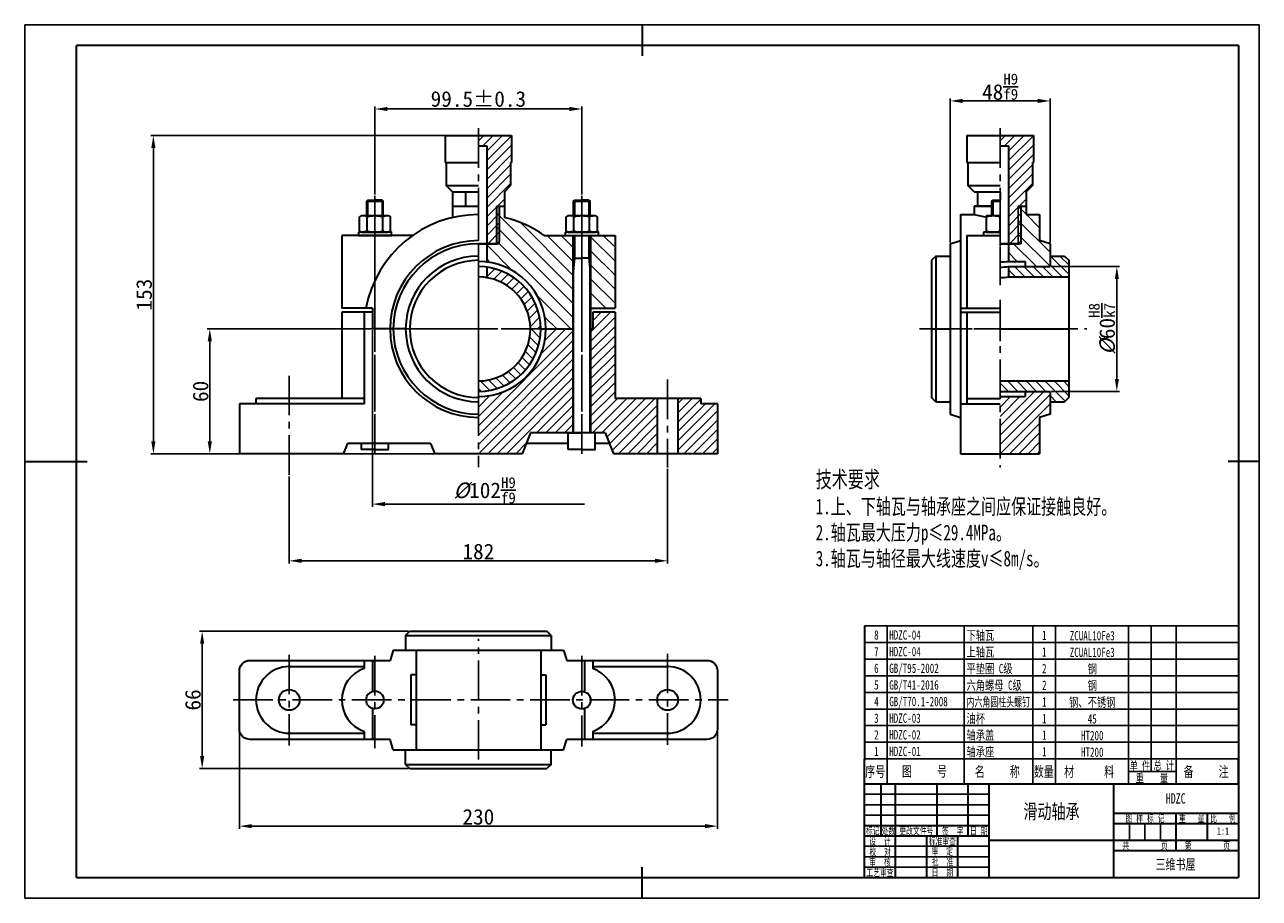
# Model space of a CAD drawing. Header units: millimetres. Extents: x -25 to 569, y -10 to 410.
import ezdxf
from ezdxf.enums import TextEntityAlignment as Align

# ---------------------------------------------------------------- set-up
doc = ezdxf.new("R2010")
doc.units = ezdxf.units.MM
doc.linetypes.add('CENTER2', pattern=[28.575, 19.05, -3.175, 3.175, -3.175])
doc.layers.add('1轮廓实线层', color=7, linetype='Continuous', lineweight=30)
for name, color, linetype in [('2细线层', 7, 'Continuous'), ('3中心线层', 7, 'CENTER2'), ('5剖面线层', 7, 'Continuous'), ('6文字层', 7, 'Continuous'), ('7标注层', 7, 'Continuous'), ('图框层', 7, 'Continuous')]:
    doc.layers.add(name, color=color, linetype=linetype)
doc.styles.add('PC_TEXTSTYLE', font='simfang.ttf', dxfattribs={"width": 0.707})
doc.styles.add('PC_TEXTSTYLE5', font='simfang.ttf', dxfattribs={"width": 0.707})
doc.styles.get("Standard").update_dxf_attribs({"font": 'simfang.ttf'})
doc.dimstyles.new('ISO-25', dxfattribs={"dimtxt": 7.5, "dimasz": 6, "dimexe": 1.25, "dimexo": 0.625, "dimtad": 1, "dimdsep": 46, "dimtxsty": 'Standard', "dimcen": 2.5, "dimadec": 0, "dimazin": 0, "dimtfac": 1, "dimtmove": 0, "dimatfit": 3, "dimfxl": 1, "dimarcsym": 0})

# ---------------------------------------------------------------- blocks, each defined once
blk = doc.blocks.new('ZwmFrameMain_A2^_^无分区图框^_^landscape')
at = {"layer": '1轮廓实线层'}
for p, q in [((272, 410), (272, 395)), ((0, 0), (0, 400)), ((559, 400), (0, 400)), ((559, 400), (559, 0)), ((-25, 200), (5, 200)), ((569, 200), (554, 200)), ((0, 0), (559, 0)), ((272, -10), (272, 5))]:
    blk.add_line(p, q, dxfattribs=at)
at = {"layer": '2细线层'}
for p, q in [((-25, -10), (-25, 410)), ((569, 410), (-25, 410)), ((569, 410), (569, -10)), ((-25, -10), (569, -10))]:
    blk.add_line(p, q, dxfattribs=at)
blk = doc.blocks.new('ZwmFrameMain_标题栏2')
at = {"layer": '1轮廓实线层'}
for p, q in [((-180, 45), (0, 45)), ((-180, 0), (-180, 45)), ((-180, 0), (-180, 45)), ((-172, 20), (-172, 45)), ((-165, 20), (-165, 45)), ((-145, 20), (-145, 45)), ((-130, 20), (-130, 45)), ((-120, 0), (-120, 45)), ((-60, 0), (-60, 45)), ((-60, 31), (0, 31)), ((-30, 13), (-30, 31)), ((-15, 18), (-15, 31)), ((-180, 25), (-120, 25)), ((-60, 26), (0, 26)), ((-180, 20), (-120, 20)), ((-165, 0), (-165, 20)), ((-150, 0), (-150, 20)), ((-135, 0), (-135, 20)), ((-120, 18), (0, 18)), ((-60, 13), (0, 13)), ((-180, 0), (0, 0))]:
    blk.add_line(p, q, dxfattribs=at)
at = {"layer": '2细线层'}
for p, q in [((-180, 40), (-120, 40)), ((-180, 35), (-120, 35)), ((-180, 30), (-120, 30)), ((-180, 15), (-120, 15)), ((-180, 10), (-120, 10)), ((-180, 5), (-120, 5))]:
    blk.add_line(p, q, dxfattribs=at)
at = {"layer": '2细线层', "color": 75}
for p, q in [((-52.5, 18), (-52.5, 26)), ((-45, 18), (-45, 26)), ((-37.5, 18), (-37.5, 26))]:
    blk.add_line(p, q, dxfattribs=at)
at = {"layer": '图框层'}
blk.add_line((0, 0), (0, 45), dxfattribs=at)
at = {"layer": '6文字层', "style": 'PC_TEXTSTYLE', "width": 0.667}
for s, p in [(' 图 样 标 记 ', (-45, 28.5)), (' 重   量 ', (-22.5, 28.5)), (' 比   例 ', (-7.5, 28.5)), ('标记', (-176, 22.5)), ('处数', (-168.5, 22.5)), (' 更改文件号 ', (-155, 22.5)), (' 签  字 ', (-137.51, 22.37)), (' 日 期 ', (-125, 22.5)), (' 设  计 ', (-172.5, 17.5)), ('标准审查', (-142.5, 17.5)), ('共        页', (-45, 15.5)), ('第        页', (-15, 15.5)), (' 校  对 ', (-172.4, 12.37)), (' 审  定 ', (-142.53, 12.68)), (' 审  核 ', (-172.5, 7.5)), ('批  准', (-142.43, 7.6)), ('工艺审查', (-172.5, 2.5)), (' 日  期 ', (-142.5, 2.5))]:
    blk.add_text(s, height=3.5, dxfattribs=at).set_placement(p, align=Align.MIDDLE)
at = {"layer": '6文字层', "style": 'PC_TEXTSTYLE', "flags": 8}
for tag, height, width, p, p2 in [('图样名称', 7, 1.307601, (-116.78, 28.23), (-63.22, 28.23)), ('图样代号', 5, 1.827072, (-56.96, 35.53), (-3.51, 35.53)), ('重量', 3.5, 2.575775, (-28.88, 20.51), (-16.35, 20.51)), ('比例', 3.5, 2.509835, (-13.53, 20.62), (-1.42, 20.62)), ('设计', 3.5, 2.626176, (-163.77, 15.45), (-151.09, 15.45)), ('标准审查', 3.5, 1.26155, (-133.59, 15.31), (-120.98, 15.31)), ('共几页', 3.5, 1.072702, (-48.92, 14.11), (-41.01, 14.11)), ('第几页', 3.5, 1.040913, (-18.77, 14.01), (-11.1, 14.01)), ('校对', 3.5, 2.584819, (-163.77, 10.48), (-151.09, 10.48)), ('审定', 3.5, 2.609197, (-133.8, 10.61), (-121.11, 10.61)), ('审核', 3.5, 2.606115, (-163.87, 5.38), (-151.09, 5.38)), ('批准', 3.5, 2.608434, (-133.7, 5.38), (-121.11, 5.38)), ('企业名称', 5, 1.780682, (-56.33, 3.82), (-4.24, 3.82)), ('工艺审查', 3.5, 1.277902, (-163.87, 0.41), (-151.09, 0.41)), ('日期', 3.5, 2.708793, (-134.08, 0.41), (-121.11, 0.41))]:
    blk.add_attdef(tag, text='', height=height, dxfattribs=dict(at, width=width)).set_placement(p, p2, align=Align.FIT)
at = {"layer": '6文字层', "style": 'PC_TEXTSTYLE', "width": 0.838069, "flags": 8}
blk.add_attdef('产品名称或材料标记', text='', height=5, rotation=0.4655, dxfattribs=at).set_placement((-117.65, 6.59), (-62.48, 7.04), align=Align.FIT)
at = {"layer": '6文字层', "color": 0, "style": 'PC_TEXTSTYLE', "width": 0.991492, "flags": 8}
blk.add_attdef('图纸张数', text='', height=3.5, dxfattribs=at).set_placement((-6.01, -4.12), (3.86, -4.12), align=Align.FIT)
blk = doc.blocks.new('*D4')
at = {"layer": '7标注层', "color": 0, "lineweight": -2}
for p, q in [((143.53, 328.34), (143.53, 370.73)), ((149.53, 369.48), (237.03, 369.48)), ((243.03, 328.34), (243.03, 370.73))]:
    blk.add_line(p, q, dxfattribs=at)
at = {"layer": '7标注层', "color": 0}
for points in [[(149.53, 370.48), (149.53, 368.48), (143.53, 369.48)], [(237.03, 368.48), (237.03, 370.48), (243.03, 369.48)]]:
    blk.add_solid(points, dxfattribs=at)
at = {"layer": 'Defpoints', "color": 0}
for p in [(243.03, 369.48), (143.53, 327.72), (243.03, 327.72)]:
    blk.add_point(p, dxfattribs=at)
at = {"layer": '7标注层', "color": 0, "insert": (193.28, 374.24), "char_height": 7.5, "attachment_point": 5}
blk.add_mtext('{\\A1;99.5{}{\\C7;%%p0.3}}', dxfattribs=at)
blk = doc.blocks.new('*D6')
at = {"layer": '7标注层', "color": 0, "lineweight": -2}
for p, q in [((284.28, 196.43), (284.28, 151)), ((102.28, 192.75), (102.28, 151)), ((108.28, 152.25), (278.28, 152.25))]:
    blk.add_line(p, q, dxfattribs=at)
at = {"layer": '7标注层', "color": 0}
for points in [[(108.28, 153.25), (108.28, 151.25), (102.28, 152.25)], [(278.28, 151.25), (278.28, 153.25), (284.28, 152.25)]]:
    blk.add_solid(points, dxfattribs=at)
at = {"layer": 'Defpoints', "color": 0}
for p in [(284.28, 197.05), (102.28, 193.37), (284.28, 152.25)]:
    blk.add_point(p, dxfattribs=at)
at = {"layer": '7标注层', "color": 0, "insert": (193.28, 156.66), "char_height": 7.5, "attachment_point": 5}
blk.add_mtext('182', dxfattribs=at)
blk = doc.blocks.new('*D7')
at = {"layer": '7标注层', "color": 0, "lineweight": -2}
for p, q in [((192.66, 263.72), (62.81, 263.72)), ((64.06, 257.72), (64.06, 209.72)), ((192.66, 203.72), (62.81, 203.72))]:
    blk.add_line(p, q, dxfattribs=at)
at = {"layer": '7标注层', "color": 0}
for points in [[(65.06, 257.72), (63.06, 257.72), (64.06, 263.72)], [(63.06, 209.72), (65.06, 209.72), (64.06, 203.72)]]:
    blk.add_solid(points, dxfattribs=at)
at = {"layer": 'Defpoints', "color": 0}
for p in [(193.28, 263.72), (64.06, 203.72), (193.28, 203.72)]:
    blk.add_point(p, dxfattribs=at)
at = {"layer": '7标注层', "color": 0, "insert": (59.65, 233.72), "char_height": 7.5, "attachment_point": 5, "rotation": 90}
blk.add_mtext('60', dxfattribs=at)
blk = doc.blocks.new('*D8')
at = {"layer": '7标注层', "color": 0, "lineweight": -2}
for p, q in [((192.66, 356.72), (35.65, 356.72)), ((36.9, 350.72), (36.9, 209.72)), ((192.66, 203.72), (35.65, 203.72))]:
    blk.add_line(p, q, dxfattribs=at)
at = {"layer": '7标注层', "color": 0}
for points in [[(37.9, 350.72), (35.9, 350.72), (36.9, 356.72)], [(35.9, 209.72), (37.9, 209.72), (36.9, 203.72)]]:
    blk.add_solid(points, dxfattribs=at)
at = {"layer": 'Defpoints', "color": 0}
for p in [(193.28, 356.72), (36.9, 203.72), (193.28, 203.72)]:
    blk.add_point(p, dxfattribs=at)
at = {"layer": '7标注层', "color": 0, "insert": (32.48, 280.22), "char_height": 7.5, "attachment_point": 5, "rotation": 90}
blk.add_mtext('153', dxfattribs=at)
blk = doc.blocks.new('*D9')
at = {"layer": '7标注层', "color": 0, "lineweight": -2}
for p, q in [((159.66, 118.37), (59.13, 118.37)), ((60.38, 112.37), (60.38, 58.37)), ((159.66, 52.37), (59.13, 52.37))]:
    blk.add_line(p, q, dxfattribs=at)
at = {"layer": '7标注层', "color": 0}
for points in [[(61.38, 112.37), (59.38, 112.37), (60.38, 118.37)], [(59.38, 58.37), (61.38, 58.37), (60.38, 52.37)]]:
    blk.add_solid(points, dxfattribs=at)
at = {"layer": 'Defpoints', "color": 0}
for p in [(160.28, 118.37), (60.38, 52.37), (160.28, 52.37)]:
    blk.add_point(p, dxfattribs=at)
at = {"layer": '7标注层', "color": 0, "insert": (55.96, 85.37), "char_height": 7.5, "attachment_point": 5, "rotation": 90}
blk.add_mtext('66', dxfattribs=at)
blk = doc.blocks.new('*D10')
at = {"layer": '7标注层', "color": 0, "lineweight": -2}
for p, q in [((78.28, 71.96), (78.28, 23.44)), ((308.28, 70.72), (308.28, 23.44)), ((84.28, 24.69), (302.28, 24.69))]:
    blk.add_line(p, q, dxfattribs=at)
at = {"layer": '7标注层', "color": 0}
for points in [[(84.28, 25.69), (84.28, 23.69), (78.28, 24.69)], [(302.28, 23.69), (302.28, 25.69), (308.28, 24.69)]]:
    blk.add_solid(points, dxfattribs=at)
at = {"layer": 'Defpoints', "color": 0}
for p in [(78.28, 72.58), (308.28, 71.34), (308.28, 24.69)]:
    blk.add_point(p, dxfattribs=at)
at = {"layer": '7标注层', "color": 0, "insert": (193.28, 29.11), "char_height": 7.5, "attachment_point": 5}
blk.add_mtext('230', dxfattribs=at)
blk = doc.blocks.new('*D11')
at = {"layer": '7标注层', "color": 0, "lineweight": -2}
for p, q in [((468.92, 293.72), (501.7, 293.72)), ((500.45, 287.72), (500.45, 239.72)), ((468.92, 233.72), (501.7, 233.72))]:
    blk.add_line(p, q, dxfattribs=at)
at = {"layer": '7标注层', "color": 0}
for points in [[(501.45, 287.72), (499.45, 287.72), (500.45, 293.72)], [(499.45, 239.72), (501.45, 239.72), (500.45, 233.72)]]:
    blk.add_solid(points, dxfattribs=at)
at = {"layer": 'Defpoints', "color": 0}
for p in [(468.3, 293.72), (468.3, 233.72), (500.45, 233.72)]:
    blk.add_point(p, dxfattribs=at)
at = {"layer": '7标注层', "color": 0, "insert": (493.39, 263.72), "char_height": 7.5, "attachment_point": 5, "rotation": 90}
blk.add_mtext('\\fFangSong|b0|i1|c134|p49;%%C\\fFangSong|b0|i0|c134|p49;60{\\H0.7x;\\SH8/k7;}', dxfattribs=at)
blk = doc.blocks.new('*D12')
at = {"layer": '7标注层', "color": 0, "lineweight": -2}
for p, q in [((420.3, 305.31), (420.3, 374.6)), ((468.3, 305.31), (468.3, 374.6)), ((426.3, 373.35), (462.3, 373.35))]:
    blk.add_line(p, q, dxfattribs=at)
at = {"layer": '7标注层', "color": 0}
for points in [[(426.3, 374.35), (426.3, 372.35), (420.3, 373.35)], [(462.3, 372.35), (462.3, 374.35), (468.3, 373.35)]]:
    blk.add_solid(points, dxfattribs=at)
at = {"layer": 'Defpoints', "color": 0}
for p in [(468.3, 373.35), (420.3, 304.69), (468.3, 304.69)]:
    blk.add_point(p, dxfattribs=at)
at = {"layer": '7标注层', "color": 0, "insert": (444.3, 380.14), "char_height": 7.5, "attachment_point": 5}
blk.add_mtext('48{\\H0.7x;\\SH9/f9;}', dxfattribs=at)
blk = doc.blocks.new('ZwmFrameMain_明细表1_H')
at = {"layer": '1轮廓实线层'}
for p, q in [((-180, 0), (-180, 12)), ((0, 0), (0, 12))]:
    blk.add_line(p, q, dxfattribs=at)
at = {"layer": '2细线层'}
for p, q in [((-169, 12), (-169, 0)), ((-132, 12), (-132, 0)), ((-99, 12), (-99, 0)), ((-88, 12), (-88, 0)), ((-53, 12), (-53, 0)), ((-42, 12), (-42, 6)), ((-30, 12), (-30, 0)), ((-30, 6), (-53, 6))]:
    blk.add_line(p, q, dxfattribs=at)
at = {"layer": '6文字层', "style": 'PC_TEXTSTYLE', "width": 0.708}
for s, height, p in [('单 件', 4, (-47.45, 8.84)), ('总 计', 4, (-35.96, 8.94)), ('序号', 5, (-174.77, 6)), ('图     号', 5, (-151.09, 6)), ('名     称', 5, (-116.06, 6)), ('数量', 5, (-93.71, 6)), ('材      料', 5, (-71.89, 6)), ('重    量', 4, (-41.65, 2.94)), ('备     注', 5, (-15.57, 6))]:
    blk.add_text(s, height=height, dxfattribs=at).set_placement(p, align=Align.MIDDLE)
blk = doc.blocks.new('ZwmFrameMain_明细表1_B')
at = {"layer": '1轮廓实线层'}
blk.add_line((-180, 8), (-180, 0), dxfattribs=at)
at = {"layer": '2细线层'}
for p, q in [((-180, 8), (0, 8)), ((-169, 8), (-169, 0)), ((-132, 8), (-132, 0)), ((-99, 8), (-99, 0)), ((-88, 8), (-88, 0)), ((-53, 8), (-53, 0)), ((-42, 8), (-42, 0)), ((-30, 8), (-30, 0)), ((-180, 0), (0, 0))]:
    blk.add_line(p, q, dxfattribs=at)
at = {"layer": '6文字层', "style": 'PC_TEXTSTYLE'}
for tag, width, p, p2 in [('序号', 1.347563, (-178.38, 1.35), (-170.09, 1.35)), ('图号', 5.514643, (-168.05, 1.35), (-134.11, 1.35)), ('名称', 4.891654, (-130.87, 1.2), (-100.28, 1.2)), ('数量', 1.421039, (-97.88, 1.2), (-89, 1.2)), ('材料', 5.097149, (-86.43, 1.01), (-54.3, 1.01)), ('单重', 1.460883, (-52.21, 0.89), (-43, 0.89)), ('总重', 1.640233, (-41.2, 1.27), (-30.86, 1.27)), ('备注', 4.354406, (-28.61, 1.02), (-1.16, 1.02))]:
    blk.add_attdef(tag, text='', height=4.5, dxfattribs=dict(at, width=width)).set_placement(p, p2, align=Align.FIT)

msp = doc.modelspace()

# ---------------------------------------------------------------- hatches: boundary and pattern name
at = {"layer": '5剖面线层'}
h = msp.add_hatch(dxfattribs=at)
h.set_pattern_fill('ANSI31', color=256)
h.set_pattern_definition([(45, (193.2845, 304.7167), (-2.24506, 2.24506), [])])
h.paths.add_polyline_path([(193.285, 356.717), (209.285, 356.717), (209.285, 343.717), (208.785, 343.717), (208.785, 332.717), (205.785, 329.717), (205.785, 322.717), (202.035, 322.717), (202.035, 304.717), (197.285, 304.717), (197.285, 351.717), (193.285, 351.717)])
h.paths.add_polyline_path([(202.035, 304.717), (202.285, 304.717), (203.285, 305.717), (203.285, 322.717), (202.035, 322.717)])
h = msp.add_hatch(dxfattribs=at)
h.set_pattern_fill('ANSI31', color=256)
h.set_pattern_definition([(45, (444.2983, 304.7167), (-2.24506, 2.24506), [])])
h.paths.add_polyline_path([(444.298, 356.717), (460.298, 356.717), (460.298, 343.717), (459.798, 343.717), (459.798, 332.717), (456.798, 329.717), (456.798, 322.717), (453.048, 322.717), (453.048, 304.717), (448.298, 304.717), (448.298, 351.717), (444.298, 351.717)])
h.paths.add_polyline_path([(453.048, 304.717), (453.298, 304.717), (454.298, 305.717), (454.298, 322.717), (453.048, 322.717)])
h = msp.add_hatch(dxfattribs=at)
h.set_pattern_fill('ANSI31', color=256, scale=1.5, angle=90)
h.set_pattern_definition([(135, (197.2845, 263.7167), (-3.3676, -3.3676), [])])
h.paths.add_polyline_path([(197.285, 295.97), (197.285, 304.717), (203.285, 304.717), (203.285, 322.717), (205.785, 322.717), (205.785, 317.277, -0.096114), (224.907, 308.717), (238.785, 308.717), (238.785, 263.717), (225.785, 263.717, 0.3785183)])
h.paths.add_polyline_path([(247.285, 308.717), (247.285, 273.717), (259.035, 273.717), (259.035, 308.717)])
h.paths.add_polyline_path([(202.035, 304.717), (202.035, 322.717), (203.285, 322.717), (203.285, 304.717)])
h = msp.add_hatch(dxfattribs=at)
h.set_pattern_fill('ANSI31', color=256, scale=1.5, angle=90)
h.set_pattern_definition([(135, (448.2983, 293.7167), (-3.3676, -3.3676), [])])
h.paths.add_polyline_path([(454.298, 322.717), (454.298, 304.717), (448.298, 304.717), (448.298, 296.217), (456.298, 296.217), (456.298, 293.717), (468.298, 293.717), (468.298, 304.688), (463.298, 306.217), (463.298, 318.717), (456.798, 318.717), (456.798, 322.717)])
h.paths.add_polyline_path([(453.048, 322.717), (453.048, 304.717), (454.298, 304.717), (454.298, 322.717)])
h = msp.add_hatch(dxfattribs=at)
h.set_pattern_fill('ANSI31', color=256, angle=90)
h.set_pattern_definition([(135, (444.2983, 228.7167), (-2.24506, -2.24506), [])])
h.paths.add_polyline_path([(444.298, 233.717), (468.298, 233.717), (468.298, 228.717), (475.298, 228.717), (477.298, 230.717), (477.298, 238.717), (444.298, 238.717)])
h.paths.add_polyline_path([(448.298, 288.717), (477.298, 288.717), (477.298, 296.717), (475.298, 298.717), (468.298, 298.717), (468.298, 293.717), (448.298, 293.717)])
h = msp.add_hatch(dxfattribs=at)
h.set_pattern_fill('ANSI31', color=256)
h.set_pattern_definition([(45, (163.2845, 263.7167), (-2.24506, 2.24506), [])])
h.paths.add_polyline_path([(197.285, 288.395), (197.285, 293.449, -0.3755653), (223.285, 263.717), (218.285, 263.717, 0.3678942)])
h = msp.add_hatch(dxfattribs=at)
h.set_pattern_fill('ANSI31', color=256)
h.set_pattern_definition([(45, (193.2845, 203.7167), (-2.245064, 2.245064), [])])
h.paths.add_polyline_path([(193.285, 203.717), (193.285, 231.217, 0.4142136), (225.785, 263.717), (238.785, 263.717), (238.785, 213.717), (218.325, 213.717), (214.285, 203.717)])
h.paths.add_polyline_path([(247.285, 213.717), (247.285, 263.717), (248.285, 263.717), (248.285, 271.717), (259.035, 271.717), (259.035, 230.217), (279.285, 230.217), (279.285, 203.717), (258.292, 203.717), (254.252, 213.717)])
h.paths.add_polyline_path([(289.285, 203.717), (289.285, 230.217), (300.285, 230.217), (300.285, 227.717), (308.285, 227.717), (308.285, 203.717)])
h = msp.add_hatch(dxfattribs=at)
h.set_pattern_fill('ANSI31', color=256, angle=90)
h.set_pattern_definition([(135, (163.2845, 233.7167), (-2.24506, -2.24506), [])])
h.paths.add_polyline_path([(193.285, 233.717), (193.285, 238.717, 0.4142136), (218.285, 263.717), (223.285, 263.717, -0.4142136)])
h = msp.add_hatch(dxfattribs=at)
h.set_pattern_fill('ANSI31', color=256)
h.set_pattern_definition([(45, (444.2983, 203.7167), (-2.24506, 2.24506), [])])
h.paths.add_polyline_path([(444.298, 203.717), (444.298, 231.217), (456.298, 231.217), (456.298, 233.717), (468.298, 233.717), (468.298, 222.745), (463.298, 221.217), (463.298, 203.717)])

# ---------------------------------------------------------------- linework, layer by layer
at = {"layer": '1轮廓实线层'}
for p, q in [((177.285, 356.717), (177.285, 343.717)), ((177.285, 356.717), (209.285, 356.717)), ((209.285, 356.717), (209.285, 343.717)), ((428.298, 356.717), (428.298, 343.717)), ((428.298, 356.717), (460.298, 356.717)), ((460.298, 356.717), (460.298, 343.717)), ((193.285, 351.717), (197.285, 351.717)), ((197.285, 351.717), (197.285, 304.717)), ((444.298, 351.717), (448.298, 351.717)), ((448.298, 351.717), (448.298, 304.717)), ((177.285, 343.717), (193.285, 343.717)), ((177.785, 343.717), (177.785, 332.717)), ((208.785, 343.717), (208.785, 332.717)), ((208.785, 343.717), (209.285, 343.717)), ((428.298, 343.717), (444.298, 343.717)), ((428.798, 343.717), (428.798, 332.717)), ((459.798, 343.717), (459.798, 332.717)), ((459.798, 343.717), (460.298, 343.717)), ((180.785, 329.717), (177.785, 332.717)), ((177.785, 332.717), (193.285, 332.717)), ((205.785, 329.717), (208.785, 332.717)), ((431.798, 329.717), (428.798, 332.717)), ((428.798, 332.717), (444.298, 332.717)), ((456.798, 329.717), (459.798, 332.717)), ((180.785, 329.717), (180.785, 322.717)), ((180.785, 329.717), (193.285, 329.717)), ((187.035, 329.717), (187.035, 322.717)), ((205.785, 329.717), (205.785, 322.717)), ((205.785, 329.717), (205.785, 329.717)), ((431.798, 329.717), (444.298, 329.717)), ((433.473, 329.717), (433.473, 322.717)), ((444.298, 329.717), (444.298, 325.717)), ((456.798, 329.717), (456.798, 322.717)), ((456.798, 329.717), (456.798, 329.717)), ((180.785, 322.717), (180.785, 317.277)), ((180.785, 322.717), (193.285, 322.717)), ((202.035, 322.717), (202.035, 304.717)), ((202.035, 322.717), (205.785, 322.717)), ((203.285, 322.717), (203.285, 305.717)), ((205.785, 322.717), (205.785, 317.277)), ((431.798, 322.717), (431.798, 318.717)), ((431.798, 322.717), (440.298, 322.717)), ((440.298, 322.717), (431.798, 322.717)), ((453.048, 322.717), (456.798, 322.717)), ((454.298, 322.717), (454.298, 304.717)), ((456.798, 322.717), (456.798, 318.717)), ((137.035, 318.217), (136.029, 317.636)), ((147.287, 310.897), (147.287, 317.636)), ((151.04, 310.897), (151.04, 317.636)), ((236.535, 318.217), (235.529, 317.636)), ((246.787, 310.897), (246.787, 317.636)), ((250.54, 310.897), (250.54, 317.636)), ((425.298, 318.717), (431.798, 318.717)), ((425.298, 318.717), (425.298, 263.717)), ((437.798, 310.317), (437.798, 318.217)), ((444.298, 310.897), (444.298, 317.636)), ((456.798, 318.717), (463.298, 318.717)), ((463.298, 318.717), (463.298, 306.217)), ((137.035, 310.317), (150.035, 310.317)), ((150.035, 310.317), (151.04, 310.897)), ((236.535, 310.317), (249.535, 310.317)), ((249.535, 310.317), (250.54, 310.897)), ((436.298, 310.317), (436.298, 308.717)), ((444.298, 310.317), (436.298, 310.317)), ((437.798, 310.317), (444.298, 310.317)), ((161.662, 308.717), (127.535, 308.717)), ((127.535, 308.717), (127.535, 273.717)), ((203.285, 304.717), (193.285, 304.717)), ((193.285, 304.717), (202.285, 304.717)), ((197.285, 304.717), (197.285, 295.97)), ((202.285, 304.717), (203.285, 305.717)), ((224.907, 308.717), (259.035, 308.717)), ((238.785, 308.717), (238.785, 263.717)), ((247.285, 308.717), (247.285, 263.717)), ((259.035, 308.717), (259.035, 273.717)), ((420.298, 304.688), (425.298, 306.217)), ((420.298, 304.688), (420.298, 263.717)), ((428.298, 308.717), (444.298, 308.717)), ((428.298, 308.717), (428.298, 273.717)), ((436.298, 308.717), (444.298, 308.717)), ((454.298, 304.717), (444.298, 304.717)), ((444.298, 304.717), (453.298, 304.717)), ((448.298, 304.717), (448.298, 296.217)), ((453.298, 304.717), (454.298, 305.717)), ((468.298, 304.688), (463.298, 306.217)), ((468.298, 304.688), (468.298, 293.717)), ((247.035, 297.717), (243.035, 297.717)), ((413.298, 298.717), (411.298, 296.717)), ((413.298, 298.717), (420.298, 298.717)), ((413.298, 298.717), (413.298, 228.717)), ((420.298, 298.717), (420.298, 293.717)), ((468.298, 298.717), (468.298, 293.717)), ((468.298, 298.717), (475.298, 298.717)), ((475.298, 298.717), (477.298, 296.717)), ((197.285, 293.449), (197.285, 288.395)), ((411.298, 296.717), (411.298, 230.717)), ((448.298, 296.217), (456.298, 296.217)), ((448.298, 293.717), (468.298, 293.717)), ((448.298, 293.717), (448.298, 288.717)), ((456.298, 296.217), (456.298, 293.717)), ((456.298, 293.717), (468.298, 293.717)), ((477.298, 296.717), (477.298, 230.717)), ((448.298, 288.717), (477.298, 288.717)), ((142.285, 273.717), (127.535, 273.717)), ((142.285, 273.717), (142.285, 263.717)), ((247.285, 273.717), (259.035, 273.717)), ((425.298, 273.717), (444.298, 273.717)), ((142.285, 271.717), (127.535, 271.717)), ((127.535, 271.717), (127.535, 230.217)), ((138.285, 271.717), (138.285, 227.717)), ((142.285, 271.717), (142.285, 263.717)), ((259.035, 271.717), (248.285, 271.717)), ((248.285, 271.717), (248.285, 263.717)), ((259.035, 271.717), (259.035, 230.217)), ((420.298, 271.717), (420.298, 222.745)), ((425.298, 271.717), (425.298, 203.717)), ((425.298, 271.717), (444.298, 271.717)), ((428.298, 271.717), (428.298, 227.717)), ((158.285, 263.717), (142.285, 263.717)), ((158.285, 263.717), (142.285, 263.717)), ((223.285, 263.717), (238.785, 263.717)), ((223.285, 263.717), (238.785, 263.717)), ((238.785, 263.717), (238.785, 213.717)), ((247.285, 263.717), (247.285, 213.717)), ((247.285, 263.717), (248.285, 263.717)), ((411.298, 263.717), (420.298, 263.717)), ((444.298, 263.717), (477.298, 263.717)), ((444.298, 238.717), (477.298, 238.717)), ((420.298, 233.717), (420.298, 228.717)), ((444.298, 233.717), (468.298, 233.717)), ((456.298, 233.717), (456.298, 231.217)), ((456.298, 233.717), (468.298, 233.717)), ((468.298, 233.717), (468.298, 222.745)), ((468.298, 233.717), (468.298, 228.717)), ((78.285, 227.717), (78.285, 203.717)), ((138.285, 227.717), (78.285, 227.717)), ((138.285, 230.217), (86.285, 230.217)), ((86.285, 230.217), (86.285, 227.717)), ((300.285, 230.217), (259.035, 230.217)), ((279.285, 230.217), (279.285, 203.717)), ((289.285, 230.217), (289.285, 203.717)), ((300.285, 230.217), (300.285, 227.717)), ((308.285, 227.717), (300.285, 227.717)), ((308.285, 227.717), (308.285, 203.717)), ((413.298, 228.717), (411.298, 230.717)), ((413.298, 228.717), (420.298, 228.717)), ((425.298, 227.717), (444.298, 227.717)), ((428.298, 230.217), (444.298, 230.217)), ((444.298, 231.217), (456.298, 231.217)), ((468.298, 228.717), (475.298, 228.717)), ((475.298, 228.717), (477.298, 230.717)), ((420.298, 222.745), (425.298, 221.217)), ((468.298, 222.745), (463.298, 221.217)), ((463.298, 221.217), (463.298, 203.717)), ((130.305, 208.717), (128.285, 203.717)), ((170.264, 208.717), (130.305, 208.717)), ((170.264, 208.717), (130.305, 208.717)), ((170.264, 208.717), (172.285, 203.717)), ((218.325, 213.717), (214.285, 203.717)), ((236.535, 208.717), (216.305, 208.717)), ((254.244, 213.717), (218.325, 213.717)), ((256.264, 208.717), (249.535, 208.717)), ((254.244, 213.717), (258.285, 203.717)), ((128.276, 203.717), (78.285, 203.717)), ((214.285, 203.717), (172.341, 203.717)), ((308.285, 203.717), (258.285, 203.717)), ((425.298, 203.717), (463.298, 203.717)), ((158.285, 116.369), (160.285, 118.369)), ((158.285, 116.369), (158.285, 109.369)), ((158.285, 116.369), (228.285, 116.369)), ((160.285, 118.369), (226.285, 118.369)), ((228.285, 116.369), (226.285, 118.369)), ((228.285, 116.369), (228.285, 109.369)), ((152.313, 109.369), (150.785, 104.369)), ((152.313, 109.369), (234.256, 109.369)), ((163.285, 109.369), (163.285, 97.369)), ((223.285, 109.369), (223.285, 97.369)), ((234.256, 109.369), (235.785, 104.369)), ((102.285, 101.369), (138.285, 101.369)), ((138.285, 104.369), (138.285, 100.483)), ((142.285, 104.369), (142.285, 89.431)), ((244.285, 104.369), (244.285, 89.431)), ((248.285, 104.369), (248.285, 100.483)), ((248.285, 101.369), (284.285, 101.369)), ((160.785, 97.369), (160.785, 73.369)), ((163.285, 97.369), (160.785, 97.369)), ((163.285, 97.369), (163.285, 73.369)), ((223.285, 97.369), (225.785, 97.369)), ((223.285, 97.369), (223.285, 73.369)), ((225.785, 97.369), (225.785, 73.369)), ((142.285, 81.307), (142.285, 66.369)), ((244.285, 81.307), (244.285, 66.369)), ((163.285, 73.369), (160.785, 73.369)), ((163.285, 73.369), (163.285, 61.369)), ((223.285, 73.369), (223.285, 61.369)), ((223.285, 73.369), (225.785, 73.369)), ((102.285, 69.369), (138.285, 69.369)), ((138.285, 70.255), (138.285, 66.369)), ((152.313, 61.369), (150.785, 66.369)), ((234.256, 61.369), (235.785, 66.369)), ((248.285, 70.255), (248.285, 66.369)), ((248.285, 69.369), (284.285, 69.369)), ((152.313, 61.369), (234.256, 61.369)), ((158.285, 54.369), (158.285, 61.369)), ((228.285, 54.369), (228.285, 61.369)), ((158.285, 54.369), (160.285, 52.369)), ((158.285, 54.369), (228.285, 54.369)), ((228.285, 54.369), (226.285, 52.369)), ((160.285, 52.369), (226.285, 52.369))]:
    msp.add_line(p, q, dxfattribs=at)
at = {"layer": '1轮廓实线层', "extrusion": (0, 0, -1)}
for p, q in [((136.029, 310.897), (136.029, 317.636)), ((137.035, 318.217), (150.035, 318.217)), ((139.782, 310.897), (139.782, 317.636)), ((150.035, 318.217), (151.04, 317.636)), ((235.529, 310.897), (235.529, 317.636)), ((236.535, 318.217), (249.535, 318.217)), ((239.282, 310.897), (239.282, 317.636)), ((249.535, 318.217), (250.54, 317.636)), ((437.798, 318.217), (444.298, 318.217)), ((137.035, 310.317), (136.029, 310.897)), ((236.535, 310.317), (235.529, 310.897)), ((239.035, 297.717), (243.035, 297.717))]:
    msp.add_line(p, q, dxfattribs=at)
at = {"layer": '1轮廓实线层', "color": 7, "lineweight": 0}
for p, q in [((143.534, 213.716), (143.535, 213.718)), ((143.535, 213.717), (143.534, 213.716)), ((143.535, 213.718), (143.535, 213.716)), ((143.535, 213.716), (143.535, 213.717))]:
    msp.add_line(p, q, dxfattribs=at)
at = {"layer": '1轮廓实线层', "extrusion": (0, 0, -1)}
for points in [[(-139.535, 318.217), (-139.535, 325.117), (-140.135, 325.717), (-143.535, 325.717)], [(-139.535, 325.117), (-147.535, 325.117)], [(-239.035, 318.217), (-239.035, 325.117), (-239.635, 325.717), (-243.035, 325.717)], [(-239.035, 325.117), (-247.035, 325.117)], [(-440.298, 318.217), (-440.298, 325.117), (-440.898, 325.717), (-444.298, 325.717)], [(-440.298, 325.117), (-444.298, 325.117)], [(-239.035, 213.717), (-239.035, 308.717)], [(-137.035, 206.117), (-137.035, 208.717)], [(-236.535, 206.117), (-236.535, 213.717), (-243.035, 213.717)], [(-143.535, 205.717), (-137.435, 205.717)], [(-243.035, 205.717), (-236.935, 205.717)]]:
    msp.add_lwpolyline(points, dxfattribs=at)
at = {"layer": '1轮廓实线层'}
for points in [[(147.535, 325.117), (139.535, 325.117)], [(147.535, 318.217), (147.535, 325.117), (146.935, 325.717), (143.535, 325.717)], [(247.035, 325.117), (239.035, 325.117)], [(247.035, 318.217), (247.035, 325.117), (246.435, 325.717), (243.035, 325.717)], [(247.035, 213.717), (247.035, 308.717)], [(150.035, 206.117), (150.035, 208.717)], [(249.535, 206.117), (249.535, 213.717), (243.035, 213.717)], [(143.535, 205.717), (149.635, 205.717)], [(243.035, 205.717), (249.135, 205.717)]]:
    msp.add_lwpolyline(points, dxfattribs=at)
for points in [[(135.535, 310.317), (135.535, 308.717), (151.535, 308.717), (151.535, 310.317)], [(235.035, 310.317), (235.035, 308.717), (251.035, 308.717), (251.035, 310.317)]]:
    msp.add_lwpolyline(points, close=True, dxfattribs=at)
for points in [[(150.785, 66.369), (83.285, 66.369, -0.4142136), (78.285, 71.369), (78.285, 99.369, -0.4142136), (83.285, 104.369), (150.785, 104.369)], [(235.785, 104.369), (303.285, 104.369, -0.4142136), (308.285, 99.369), (308.285, 71.369, -0.4142136), (303.285, 66.369), (235.785, 66.369)]]:
    msp.add_lwpolyline(points, format="xyb", dxfattribs=at)
for centre, radius in [((102.285, 85.369), 5), ((143.535, 85.369), 4.25), ((243.035, 85.259), 4.25), ((284.285, 85.369), 5)]:
    msp.add_circle(centre, radius, dxfattribs=at)
for centre, radius, start, end in [((137.905, 314.894), 3.323, 55.615843, 90), ((193.285, 263.717), 55, 90, 169.524318), ((193.285, 263.717), 55, 54.903199, 76.863441), ((237.405, 314.894), 3.323, 55.615843, 90), ((444.298, 372.277), 55, 256.863441, 263.270721), ((143.535, 322.736), 12.419, 252.411959, 287.588041), ((149.164, 313.639), 3.323, 235.615843, 270), ((243.035, 322.736), 12.419, 252.411959, 287.588041), ((248.664, 313.639), 3.323, 235.615843, 270), ((441.048, 319.704), 9.387, 249.743725, 290.256275), ((193.285, 263.717), 42.5, 90, 180), ((193.285, 263.717), 40.971, 90, 180), ((193.285, 263.717), 35, 90, 270), ((193.285, 263.717), 33, 90, 270), ((193.285, 263.717), 32.5, 0, 90), ((193.285, 263.717), 30, 0, 90), ((193.285, 263.717), 30, 270, 90), ((444.298, 328.47), 32.5, 270, 277.069714), ((444.298, 323.449), 30, 270, 277.662256), ((193.285, 263.717), 25, 270, 90), ((444.298, 313.395), 25, 270, 279.206896), ((193.285, 263.717), 42.5, 180, 270), ((193.285, 263.717), 40.971, 180, 270), ((193.285, 263.717), 30, 270, 0), ((193.285, 263.717), 32.5, 270, 0), ((149.635, 206.117), 0.4, 270, 0), ((249.135, 206.117), 0.4, 270, 0), ((102.285, 85.369), 16, 90, 270), ((284.285, 85.369), 16, 270, 90), ((143.535, 85.369), 16, 109.15501, 250.84499), ((243.035, 85.369), 16, 289.15501, 70.84499)]:
    msp.add_arc(centre, radius, start, end, dxfattribs=at)
at = {"layer": '1轮廓实线层', "extrusion": (0, 0, -1)}
for centre, radius, start, end in [((-143.535, 305.797), 12.419, 72.411959, 107.588041), ((-149.164, 314.894), 3.323, 55.615843, 90), ((-243.035, 305.797), 12.419, 72.411959, 107.588041), ((-248.664, 314.894), 3.323, 55.615843, 90), ((-441.048, 308.83), 9.387, 69.743725, 110.256275), ((-137.905, 313.639), 3.323, 235.615843, 270), ((-237.405, 313.639), 3.323, 235.615843, 270), ((-137.435, 206.117), 0.4, 270, 0), ((-236.935, 206.117), 0.4, 270, 0)]:
    msp.add_arc(centre, radius, start, end, dxfattribs=at)
at = {"layer": '2细线层'}
for p, q in [((202.035, 322.717), (202.035, 304.717)), ((203.285, 322.717), (203.285, 304.717)), ((453.048, 322.717), (453.048, 304.717))]:
    msp.add_line(p, q, dxfattribs=at)
at = {"layer": '2细线层', "extrusion": (0, 0, -1)}
for points in [[(-140.135, 318.217), (-140.135, 325.117)], [(-239.635, 318.217), (-239.635, 325.117)], [(-440.898, 318.217), (-440.898, 325.117)], [(-239.035, 291.467), (-239.635, 297.717), (-239.635, 308.717)]]:
    msp.add_lwpolyline(points, dxfattribs=at)
at = {"layer": '2细线层'}
for points in [[(146.935, 318.217), (146.935, 325.117)], [(246.435, 318.217), (246.435, 325.117)], [(247.035, 291.467), (246.435, 297.717), (246.435, 308.717)]]:
    msp.add_lwpolyline(points, dxfattribs=at)
at = {"layer": '3中心线层'}
for p, q in [((193.285, 360.225), (193.285, 299.66)), ((444.298, 360.225), (444.298, 299.66)), ((143.535, 203.717), (143.535, 327.717)), ((193.285, 326.948), (193.285, 261.502)), ((243.035, 203.717), (243.035, 327.717)), ((444.298, 328.764), (444.298, 285.871)), ((143.535, 307.317), (143.535, 321.217)), ((243.035, 307.317), (243.035, 321.217)), ((444.298, 305.717), (444.298, 319.617)), ((143.535, 305.717), (143.535, 313.317)), ((143.535, 312.426), (143.535, 253.149)), ((243.035, 305.717), (243.035, 313.317)), ((243.035, 311.562), (243.035, 253.149)), ((193.285, 301.717), (193.285, 225.717)), ((444.298, 277.683), (444.298, 197.096)), ((444.298, 276.006), (444.298, 257.823)), ((143.535, 271.717), (143.535, 203.717)), ((193.285, 272.937), (193.285, 268.438)), ((243.035, 271.717), (243.035, 203.717)), ((191.264, 263.717), (137.567, 263.717)), ((158.285, 263.717), (155.285, 263.717)), ((223.285, 263.717), (163.285, 263.717)), ((231.285, 263.717), (193.285, 263.717)), ((238.785, 263.717), (210.376, 263.717)), ((405.493, 263.717), (486.076, 263.717)), ((409.351, 263.717), (475.545, 263.717)), ((193.285, 259.936), (193.285, 197.249)), ((102.285, 241.261), (102.285, 193.371)), ((284.285, 239.419), (284.285, 197.055)), ((193.285, 56.655), (193.285, 114.709)), ((102.285, 107.11), (102.285, 63.536)), ((284.285, 107.605), (284.285, 63.716)), ((143.535, 106.571), (143.535, 62.142)), ((243.035, 106.503), (243.035, 62.997)), ((75.285, 85.369), (313.515, 85.369))]:
    msp.add_line(p, q, dxfattribs=at)
at = {"layer": '3中心线层', "ltscale": 0.3}
msp.add_line((444.298, 296.985), (444.298, 284.762), dxfattribs=at)
at = {"layer": '7标注层'}
for p, q in [((142.285, 263.092), (142.285, 178.255)), ((148.285, 179.505), (244.285, 179.505))]:
    msp.add_line(p, q, dxfattribs=at)
msp.add_solid([(148.285, 180.505), (148.285, 178.505), (142.285, 179.505)], dxfattribs=at)

# ---------------------------------------------------------------- block references
at = {"layer": '图框层'}
for name, p in [('ZwmFrameMain_A2^_^无分区图框^_^landscape', (0, 0)), ('ZwmFrameMain_明细表1_H', (559, 45))]:
    msp.add_blockref(name, p, dxfattribs=at)
ref = msp.add_blockref('ZwmFrameMain_明细表1_B', (559, 113), dxfattribs=at)
ref.add_attrib('材料', 'ZCUAL10Fe3', dxfattribs={"layer": '6文字层', "height": 4.5, "style": 'PC_TEXTSTYLE', "width": 0.707}).set_placement((488.631, 114.01), align=Align.CENTER)
ref.add_attrib('名称', '下轴瓦', (428.133, 114.195), dxfattribs={"layer": '6文字层', "height": 4.5, "style": 'PC_TEXTSTYLE', "width": 0.707})
ref.add_attrib('序号', '8', dxfattribs={"layer": '6文字层', "height": 4.5, "style": 'PC_TEXTSTYLE', "width": 0.707}).set_placement((384.765, 114.349), align=Align.CENTER)
ref.add_attrib('图号', 'HDZC-04', (390.953, 114.349), dxfattribs={"layer": '6文字层', "height": 4.5, "style": 'PC_TEXTSTYLE', "width": 0.707})
ref.add_attrib('数量', '1', dxfattribs={"layer": '6文字层', "height": 4.5, "style": 'PC_TEXTSTYLE', "width": 0.707}).set_placement((465.56, 114.195), align=Align.CENTER)
ref = msp.add_blockref('ZwmFrameMain_明细表1_B', (559, 105), dxfattribs=at)
ref.add_attrib('材料', 'ZCUAL10Fe3', dxfattribs={"layer": '6文字层', "height": 4.5, "style": 'PC_TEXTSTYLE', "width": 0.707}).set_placement((488.631, 106.01), align=Align.CENTER)
ref.add_attrib('名称', '上轴瓦', (428.133, 106.195), dxfattribs={"layer": '6文字层', "height": 4.5, "style": 'PC_TEXTSTYLE', "width": 0.707})
ref.add_attrib('序号', '7', dxfattribs={"layer": '6文字层', "height": 4.5, "style": 'PC_TEXTSTYLE', "width": 0.707}).set_placement((384.765, 106.349), align=Align.CENTER)
ref.add_attrib('图号', 'HDZC-04', (390.953, 106.349), dxfattribs={"layer": '6文字层', "height": 4.5, "style": 'PC_TEXTSTYLE', "width": 0.707})
ref.add_attrib('数量', '1', dxfattribs={"layer": '6文字层', "height": 4.5, "style": 'PC_TEXTSTYLE', "width": 0.707}).set_placement((465.56, 106.195), align=Align.CENTER)
ref = msp.add_blockref('ZwmFrameMain_明细表1_B', (559, 97), dxfattribs=at)
ref.add_attrib('材料', '钢', dxfattribs={"layer": '6文字层', "height": 4.5, "style": 'PC_TEXTSTYLE', "width": 0.707}).set_placement((488.631, 98.01), align=Align.CENTER)
ref.add_attrib('名称', '平垫圈 C级', (428.133, 98.195), dxfattribs={"layer": '6文字层', "height": 4.5, "style": 'PC_TEXTSTYLE', "width": 0.707})
ref.add_attrib('序号', '6', dxfattribs={"layer": '6文字层', "height": 4.5, "style": 'PC_TEXTSTYLE', "width": 0.707}).set_placement((384.765, 98.349), align=Align.CENTER)
ref.add_attrib('图号', 'GB/T95-2002', (390.953, 98.349), dxfattribs={"layer": '6文字层', "height": 4.5, "style": 'PC_TEXTSTYLE', "width": 0.707})
ref.add_attrib('数量', '2', dxfattribs={"layer": '6文字层', "height": 4.5, "style": 'PC_TEXTSTYLE', "width": 0.707}).set_placement((465.56, 98.195), align=Align.CENTER)
ref = msp.add_blockref('ZwmFrameMain_明细表1_B', (559, 89), dxfattribs=at)
ref.add_attrib('材料', '钢', dxfattribs={"layer": '6文字层', "height": 4.5, "style": 'PC_TEXTSTYLE', "width": 0.707}).set_placement((488.631, 90.01), align=Align.CENTER)
ref.add_attrib('名称', '六角螺母 C级', (428.133, 90.195), dxfattribs={"layer": '6文字层', "height": 4.5, "style": 'PC_TEXTSTYLE', "width": 0.707})
ref.add_attrib('序号', '5', dxfattribs={"layer": '6文字层', "height": 4.5, "style": 'PC_TEXTSTYLE', "width": 0.707}).set_placement((384.765, 90.349), align=Align.CENTER)
ref.add_attrib('图号', 'GB/T41-2016', (390.953, 90.349), dxfattribs={"layer": '6文字层', "height": 4.5, "style": 'PC_TEXTSTYLE', "width": 0.707})
ref.add_attrib('数量', '2', dxfattribs={"layer": '6文字层', "height": 4.5, "style": 'PC_TEXTSTYLE', "width": 0.707}).set_placement((465.56, 90.195), align=Align.CENTER)
ref = msp.add_blockref('ZwmFrameMain_明细表1_B', (559, 81), dxfattribs=at)
ref.add_attrib('材料', '钢、不锈钢', dxfattribs={"layer": '6文字层', "height": 4.5, "style": 'PC_TEXTSTYLE', "width": 0.707}).set_placement((488.631, 82.01), align=Align.CENTER)
ref.add_attrib('名称', '内六角圆柱头螺钉', dxfattribs={"layer": '6文字层', "height": 4.5, "style": 'PC_TEXTSTYLE', "width": 0.58088}).set_placement((428.133, 82.195), (458.724, 82.195), align=Align.FIT)
ref.add_attrib('序号', '4', dxfattribs={"layer": '6文字层', "height": 4.5, "style": 'PC_TEXTSTYLE', "width": 0.707}).set_placement((384.765, 82.349), align=Align.CENTER)
ref.add_attrib('图号', 'GB/T70.1-2008', (390.953, 82.349), dxfattribs={"layer": '6文字层', "height": 4.5, "style": 'PC_TEXTSTYLE', "width": 0.707})
ref.add_attrib('数量', '1', dxfattribs={"layer": '6文字层', "height": 4.5, "style": 'PC_TEXTSTYLE', "width": 0.707}).set_placement((465.56, 82.195), align=Align.CENTER)
ref = msp.add_blockref('ZwmFrameMain_明细表1_B', (559, 73), dxfattribs=at)
ref.add_attrib('材料', '45', dxfattribs={"layer": '6文字层', "height": 4.5, "style": 'PC_TEXTSTYLE', "width": 0.707}).set_placement((488.631, 74.01), align=Align.CENTER)
ref.add_attrib('名称', '油杯', (428.133, 74.195), dxfattribs={"layer": '6文字层', "height": 4.5, "style": 'PC_TEXTSTYLE', "width": 0.707})
ref.add_attrib('序号', '3', dxfattribs={"layer": '6文字层', "height": 4.5, "style": 'PC_TEXTSTYLE', "width": 0.707}).set_placement((384.765, 74.349), align=Align.CENTER)
ref.add_attrib('图号', 'HDZC-03', (390.953, 74.349), dxfattribs={"layer": '6文字层', "height": 4.5, "style": 'PC_TEXTSTYLE', "width": 0.707})
ref.add_attrib('数量', '1', dxfattribs={"layer": '6文字层', "height": 4.5, "style": 'PC_TEXTSTYLE', "width": 0.707}).set_placement((465.56, 74.195), align=Align.CENTER)
ref = msp.add_blockref('ZwmFrameMain_明细表1_B', (559, 65), dxfattribs=at)
ref.add_attrib('材料', 'HT200', dxfattribs={"layer": '6文字层', "height": 4.5, "style": 'PC_TEXTSTYLE', "width": 0.707}).set_placement((488.631, 66.01), align=Align.CENTER)
ref.add_attrib('名称', '轴承盖', (428.133, 66.195), dxfattribs={"layer": '6文字层', "height": 4.5, "style": 'PC_TEXTSTYLE', "width": 0.707})
ref.add_attrib('序号', '2', dxfattribs={"layer": '6文字层', "height": 4.5, "style": 'PC_TEXTSTYLE', "width": 0.707}).set_placement((384.765, 66.349), align=Align.CENTER)
ref.add_attrib('图号', 'HDZC-02', (390.953, 66.349), dxfattribs={"layer": '6文字层', "height": 4.5, "style": 'PC_TEXTSTYLE', "width": 0.707})
ref.add_attrib('数量', '1', dxfattribs={"layer": '6文字层', "height": 4.5, "style": 'PC_TEXTSTYLE', "width": 0.707}).set_placement((465.56, 66.195), align=Align.CENTER)
ref = msp.add_blockref('ZwmFrameMain_明细表1_B', (559, 57), dxfattribs=at)
ref.add_attrib('材料', 'HT200', dxfattribs={"layer": '6文字层', "height": 4.5, "style": 'PC_TEXTSTYLE', "width": 0.707}).set_placement((488.631, 58.01), align=Align.CENTER)
ref.add_attrib('名称', '轴承座', (428.133, 58.195), dxfattribs={"layer": '6文字层', "height": 4.5, "style": 'PC_TEXTSTYLE', "width": 0.707})
ref.add_attrib('序号', '1', dxfattribs={"layer": '6文字层', "height": 4.5, "style": 'PC_TEXTSTYLE', "width": 0.707}).set_placement((384.765, 58.349), align=Align.CENTER)
ref.add_attrib('图号', 'HDZC-01', (390.953, 58.349), dxfattribs={"layer": '6文字层', "height": 4.5, "style": 'PC_TEXTSTYLE', "width": 0.707})
ref.add_attrib('数量', '1', dxfattribs={"layer": '6文字层', "height": 4.5, "style": 'PC_TEXTSTYLE', "width": 0.707}).set_placement((465.56, 58.195), align=Align.CENTER)
ref = msp.add_blockref('ZwmFrameMain_标题栏2', (559, 0), dxfattribs=at)
ref.add_attrib('企业名称', '三维书屋', dxfattribs={"layer": '6文字层', "height": 5, "style": 'PC_TEXTSTYLE', "width": 0.707}).set_placement((528.715, 3.822), align=Align.CENTER)
ref.add_attrib('图样名称', '滑动轴承', dxfattribs={"layer": '6文字层', "height": 7, "style": 'PC_TEXTSTYLE', "width": 0.707}).set_placement((468.996, 28.231), align=Align.CENTER)
ref.add_attrib('图样代号', 'HDZC', dxfattribs={"layer": '6文字层', "height": 5, "style": 'PC_TEXTSTYLE', "width": 0.707}).set_placement((528.767, 35.533), align=Align.CENTER)
ref.add_attrib('比例', '1:1', dxfattribs={"layer": '6文字层', "height": 3.5, "style": 'PC_TEXTSTYLE', "width": 0.707}).set_placement((551.528, 20.616), align=Align.CENTER)

# ---------------------------------------------------------------- texts
at = {"layer": '6文字层', "insert": (355.579, 195.453), "char_height": 8, "attachment_point": 1, "style": 'PC_TEXTSTYLE5'}
msp.add_mtext_dynamic_manual_height_columns('技术要求\\P{\\H0.9375x;1.上、下轴瓦与轴承座之间应保证接触良好。\\P2.轴瓦最大压力p≤29.4MPa。\\P3.轴瓦与轴径最大线速度v≤8m/s。}', width=172.96643, gutter_width=12.5, heights=[0], dxfattribs=at)
at = {"layer": '7标注层', "insert": (196.285, 186.152), "char_height": 7.5, "attachment_point": 5}
msp.add_mtext('\\A1;\\fFangSong|b0|i1|c134|p49;%%C\\fFangSong|b0|i0|c134|p49;102{\\H0.7x;\\SH9/f9;}', dxfattribs=at)

# ---------------------------------------------------------------- dimensions: what is measured, and where the dimension line sits
at = {"layer": '7标注层'}
for base, p1, p2, text, override, picture, middle in [((468.298, 373.346), (420.298, 304.688), (468.298, 304.688), '<>{\\H0.7x;\\SH9/f9;}', {"dimtxsty": 'Standard'}, '*D12', (444.298, 380.138)), ((243.035, 369.476), (143.535, 327.717), (243.035, 327.717), '{\\A1;<>{}{\\C7;%%p0.3}}', {"dimgap": 0.625, "dimtad": 1, "dimjust": 0, "dimdec": 2, "dimlfac": 1, "dimpost": '<>', "dimse1": 0, "dimse2": 0, "dimsd1": 0, "dimsd2": 0, "dimtol": 0, "dimlim": 0, "dimtp": 0.3, "dimtm": 0.3, "dimtdec": 2, "dimtofl": 1, "dimtvp": 0.1}, '*D4', (193.285, 374.237))]:
    dim = msp.add_linear_dim(base=base, p1=p1, p2=p2, text=text, dimstyle='ISO-25', override=override, dxfattribs=at)
    dim.commit()
    dim.dimension.update_dxf_attribs({"geometry": picture, "text_midpoint": middle})
for base, p1, p2, picture, middle in [((36.896, 203.717), (193.285, 356.717), (193.285, 203.717), '*D8', (32.478, 280.217)), ((64.064, 203.717), (193.285, 263.717), (193.285, 203.717), '*D7', (59.647, 233.717)), ((60.381, 52.369), (160.285, 118.369), (160.285, 52.369), '*D9', (55.963, 85.369))]:
    dim = msp.add_linear_dim(base=base, p1=p1, p2=p2, angle=90, dimstyle='ISO-25', dxfattribs=at)
    dim.commit()
    dim.dimension.update_dxf_attribs({"geometry": picture, "text_midpoint": middle})
dim = msp.add_linear_dim(base=(500.448, 233.717), p1=(468.298, 293.717), p2=(468.298, 233.717), angle=90, text='\\fFangSong|b0|i1|c134|p49;%%C\\fFangSong|b0|i0|c134|p49;<>{\\H0.7x;\\SH8/k7;}', dimstyle='ISO-25', override={"dimtxsty": 'Standard'}, dxfattribs=at)
dim.commit()
dim.dimension.update_dxf_attribs({"geometry": '*D11', "text_midpoint": (493.394, 263.717)})
for base, p1, p2, picture, middle in [((284.285, 152.246), (102.285, 193.371), (284.285, 197.055), '*D6', (193.285, 156.664)), ((308.284, 24.695), (78.285, 72.584), (308.284, 71.342), '*D10', (193.284, 29.112))]:
    dim = msp.add_linear_dim(base=base, p1=p1, p2=p2, dimstyle='ISO-25', dxfattribs=at)
    dim.commit()
    dim.dimension.update_dxf_attribs({"geometry": picture, "text_midpoint": middle})

doc.saveas('drawing.dxf')
